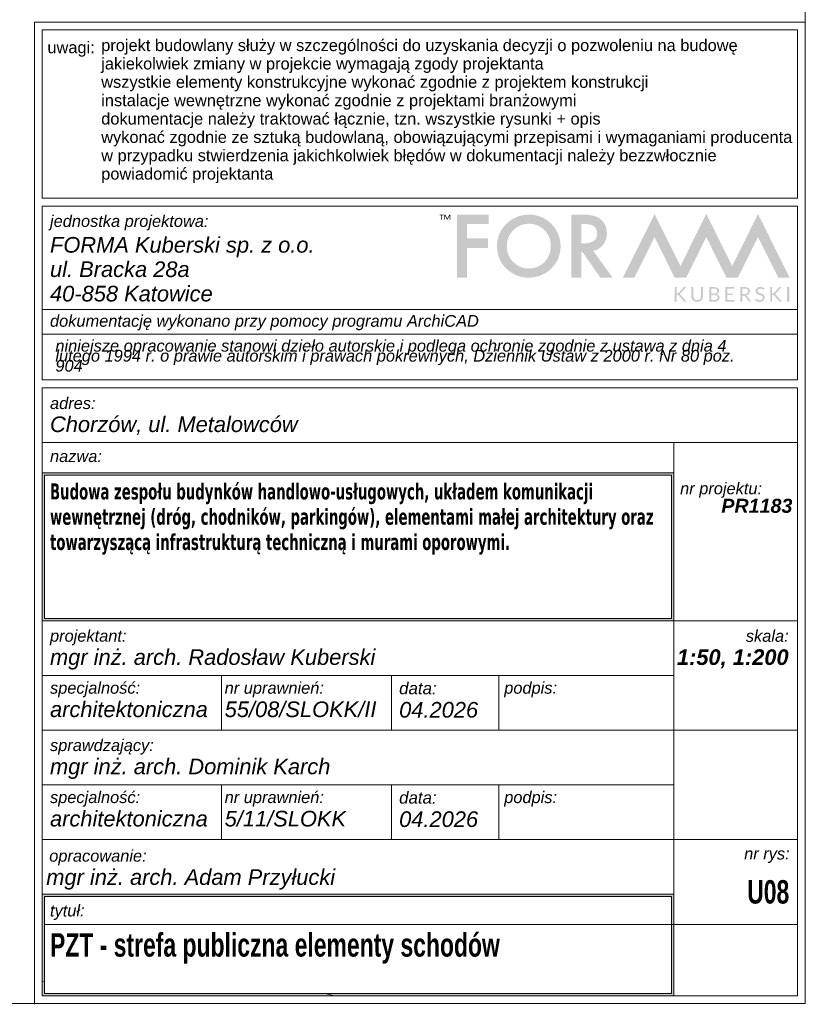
# Model space of a CAD drawing. Extents: x 260 to 4140, y 64 to 2915.
# Tile 7 of 10: x 3135 to 4140, y 64 to 1325. Entities that reach past the tile are written whole.
import ezdxf

# ---------------------------------------------------------------- set-up
doc = ezdxf.new("R2010")
doc.units = 0
doc.header["$MEASUREMENT"] = 0
doc.styles.add('STYL_AUTOMATYCZNY_1', font='arial.ttf')
doc.styles.add('STYL_AUTOMATYCZNY_2', font='arial.ttf')
doc.styles.add('STYL_AUTOMATYCZNY_4', font='arial.ttf', dxfattribs={"width": 0.7})
doc.styles.add('STYL_AUTOMATYCZNY_5', font='tahoma.ttf', dxfattribs={"width": 0.7})

# ---------------------------------------------------------------- blocks, each defined once
blk = doc.blocks.new('*X2')
at = {"color": 8, "linetype": 'Continuous', "lineweight": 13, "ltscale": 0.1}
for p, q in [((3163.9, 93), (3166.9, 93.8)), ((3166.9, 93.8), (3163.9, 93)), ((3526.2, 77.9), (3537.4, 74.9)), ((3526.2, 77.9), (3537.4, 74.9))]:
    blk.add_line(p, q, dxfattribs=at)
blk = doc.blocks.new('Wypełnienie_1', base_point=(0, 0))
at = {"linetype": 'Continuous', "lineweight": 13}
h = blk.add_hatch(color=8, dxfattribs=at)
h.paths.add_polyline_path([(3163.9, 204.9), (3163.9, 74.9), (3971.9, 74.9), (3971.9, 204.9)])
h.paths.add_polyline_path([(3166.9, 201.9), (3968.9, 201.9), (3968.9, 77.9), (3166.9, 77.9)], flags=0)
at = {"color": 8, "linetype": 'Continuous', "lineweight": 13, "ltscale": 0.1}
blk.add_blockref('*X2', (0, 0), dxfattribs=at)
blk = doc.blocks.new('Wypełnienie_2', base_point=(0, 0))
at = {"linetype": 'Continuous', "lineweight": 13}
h = blk.add_hatch(color=8, dxfattribs=at)
h.paths.add_polyline_path([(3163.9, 744.6), (3163.9, 554.9), (3971.9, 554.9), (3971.9, 744.6)])
h.paths.add_polyline_path([(3166.9, 741.6), (3968.9, 741.6), (3968.9, 557.9), (3166.9, 557.9)], flags=0)

msp = doc.modelspace()

# ---------------------------------------------------------------- hatches: boundary and pattern name
at = {"linetype": 'Continuous', "lineweight": 13, "ltscale": 0.1}
for points in [[(3672.5, 1074.2), (3674.5, 1074.2), (3674.5, 1068.5), (3675.4, 1068.5), (3675.4, 1074.2), (3677.4, 1074.2), (3677.4, 1075), (3672.5, 1075)], [(3684.7, 1075), (3682.1, 1069.9), (3679.5, 1075), (3678.5, 1075), (3678.4, 1075), (3678.4, 1068.5), (3679.3, 1068.5), (3679.3, 1073.4), (3681.8, 1068.5), (3682.4, 1068.5), (3684.9, 1073.4), (3684.9, 1068.5), (3685.8, 1068.5), (3685.8, 1075), (3685.7, 1075)], [(3694.3, 994.3), (3707.1, 994.3), (3707.1, 1032.3), (3734, 1032.3), (3734, 1044.5), (3707.1, 1044.5), (3707.1, 1062.9), (3734.9, 1062.9), (3734.9, 1075), (3694.3, 1075)], [(4105.4, 994.3), (4120, 994.3), (4079.5, 1075.7), (4046.5, 1009.2), (4013.4, 1075.7), (3980.3, 1009.2), (3947.2, 1075.7), (3906.7, 994.3), (3921.3, 994.3), (3947.2, 1046.3), (3972.9, 994.3), (3987.7, 994.3), (4013.4, 1046.3), (4039.1, 994.3), (4053.8, 994.3), (4079.5, 1046.3)], [(3980, 973, 0.101303), (3979.4, 973.3, 0.066881), (3979.9, 973.7, 0.0278), (3980.4, 974.2), (3987.6, 982.3), (3985.4, 982.3, 0.118054), (3984.7, 982.1, 0.093914), (3984.1, 981.7), (3977.9, 974.6, -0.115366), (3977.3, 974.2, -0.100772), (3976.5, 974), (3975.6, 974), (3975.6, 982.3), (3973, 982.3), (3973, 963.5), (3975.6, 963.5), (3975.6, 972.1), (3976.7, 972.1, -0.037332), (3977.3, 972, -0.076011), (3977.6, 971.9, -0.068662), (3977.9, 971.7, -0.026024), (3978.2, 971.5), (3984.7, 964, 0.010327), (3984.9, 963.8, 0.075113), (3985.1, 963.6, 0.060716), (3985.4, 963.5, 0.056452), (3985.8, 963.5), (3988, 963.5), (3980.6, 972.4, 0.039062)], [(4006.6, 970.9, -0.082384), (4006.2, 968.7, -0.103145), (4005.3, 967, -0.110054), (4003.7, 965.9, -0.102262), (4001.6, 965.5, -0.102407), (3999.5, 965.9, -0.1085), (3998, 967, -0.101976), (3997, 968.7, -0.081853), (3996.7, 970.9), (3996.7, 982.3), (3994.1, 982.3), (3994.1, 970.9, 0.089428), (3994.7, 967.8, 0.101913), (3996.1, 965.4, 0.10451), (3998.5, 963.8, 0.098661), (4001.6, 963.3, 0.098661), (4004.7, 963.8, 0.104812), (4007.1, 965.4, 0.100774), (4008.6, 967.8, 0.08906), (4009.1, 970.9), (4009.1, 982.3), (4006.6, 982.3)], [(4037.8, 963.5), (4049.4, 963.5), (4049.4, 965.6), (4040.3, 965.6), (4040.3, 972), (4047.6, 972), (4047.6, 974), (4040.3, 974), (4040.3, 980.2), (4049.4, 980.2), (4049.4, 982.3), (4037.8, 982.3)], [(4086.5, 972.5, 0.073727), (4085.1, 973.4, 0.022661), (4083.4, 974.1, 0.001624), (4081.8, 974.6, -0.050407), (4080.3, 975.3, -0.101834), (4079.3, 976.1, -0.162278), (4078.9, 977.4, -0.101437), (4079.1, 978.6, -0.111835), (4079.8, 979.5, -0.09946), (4080.9, 980.1, -0.084842), (4082.4, 980.4, -0.084164), (4083.9, 980.1, -0.049138), (4085, 979.7, -0.028511), (4085.8, 979.2, 0.060544), (4086.1, 979, 0.101364), (4086.3, 978.9, 0.157827), (4086.6, 979, 0.094065), (4086.9, 979.3), (4087.5, 980.5, 0.102182), (4085.2, 982, 0.091901), (4082.4, 982.5, 0.095508), (4079.9, 982.1, 0.099072), (4078.1, 980.9, 0.100643), (4076.9, 979.2, 0.098216), (4076.6, 977.3, 0.106855), (4076.9, 975.2, 0.103303), (4078, 973.8, 0.080186), (4079.4, 972.9, 0.026095), (4081, 972.3, 0.000684), (4082.3, 971.9, -0.000078), (4082.7, 971.7, -0.05641), (4084.1, 971.1, -0.106173), (4085.1, 970.2, -0.155185), (4085.5, 968.8, -0.099216), (4085.3, 967.4, -0.109038), (4084.5, 966.3, -0.101102), (4083.3, 965.6, -0.085027), (4081.7, 965.4, -0.09381), (4079.9, 965.7, -0.053931), (4078.6, 966.3, -0.02637), (4077.7, 967, 0.066002), (4077.4, 967.2, 0.109042), (4077.1, 967.3, 0.145236), (4076.7, 967.2, 0.093388), (4076.5, 966.9), (4075.7, 965.7, 0.099895), (4078.3, 963.9, 0.104143), (4081.6, 963.3, 0.093688), (4084.3, 963.7, 0.102478), (4086.3, 965, 0.105197), (4087.5, 966.9, 0.093172), (4087.9, 969.2, 0.112896), (4087.5, 971.2, 0.102355)], [(4102, 973, 0.09921), (4101.4, 973.3, 0.066881), (4101.9, 973.7, 0.0278), (4102.4, 974.2), (4109.6, 982.3), (4107.4, 982.3, 0.118053), (4106.8, 982.1, 0.094786), (4106.2, 981.7), (4099.9, 974.6, -0.114652), (4099.4, 974.2, -0.100772), (4098.6, 974), (4097.6, 974), (4097.6, 982.3), (4095.1, 982.3), (4095.1, 963.5), (4097.6, 963.5), (4097.6, 972.1), (4098.8, 972.1, -0.037332), (4099.3, 972, -0.076011), (4099.7, 971.9, -0.068662), (4100, 971.7, -0.028014), (4100.3, 971.5), (4106.7, 964, 0.010327), (4107, 963.8, 0.075113), (4107.2, 963.6, 0.059947), (4107.5, 963.5, 0.055724), (4107.9, 963.5), (4110.1, 963.5), (4102.6, 972.4, 0.03707)], [(4116.8, 963.5), (4119.4, 963.5), (4119.4, 982.3), (4116.8, 982.3)]]:
    msp.add_hatch(color=8, dxfattribs=at).paths.add_polyline_path(points)
h = msp.add_hatch(color=8, dxfattribs=at)
h.paths.add_polyline_path([(3748.7, 1050.2, 0.101189), (3745.7, 1035, 0.048549), (3746.5, 1026.1, 0.054522), (3749, 1018.1, 0.11056), (3758.9, 1004.7, 0.087247), (3771.7, 996.9, 0.092204), (3786, 994.3, 0.09624), (3801.7, 997.3, 0.097608), (3815, 1006, 0.10018), (3824, 1019, 0.100025), (3827, 1034.5, 0.099314), (3824, 1050, 0.098236), (3815.1, 1063.1, 0.097934), (3802, 1072, 0.099073), (3786.6, 1075, 0.097375), (3771, 1072, 0.09746), (3757.7, 1063.2, 0.098478)])
h.paths.add_polyline_path([(3760.3, 1023.3, -0.097227), (3758.2, 1034.8, -0.198912), (3766.4, 1055, -0.200494), (3786.4, 1063.3, -0.20202), (3806.4, 1055, -0.100382), (3812.5, 1045.8, -0.095057), (3814.5, 1034.6, -0.196581), (3806.3, 1014.2, -0.199682), (3786.1, 1006, -0.099264), (3775.7, 1008, -0.093215), (3766.7, 1014.1, -0.104964)], flags=0)
h = msp.add_hatch(color=8, dxfattribs=at)
h.paths.add_polyline_path([(3840.7, 1075), (3840.7, 994.3), (3853.5, 994.3), (3853.5, 1027), (3855.1, 1027), (3877.8, 994.5), (3877.9, 994.3), (3893.7, 994.3), (3868.8, 1028.5, 0.167582), (3881.3, 1036.3, 0.087872), (3885, 1043.1, 0.080664), (3886.2, 1051.2, 0.104867), (3884.3, 1061.1, 0.11202), (3878.3, 1068.9, 0.063058), (3874.2, 1071.6, 0.048634), (3869, 1073.5, 0.036432), (3862.6, 1074.6, 0.027487), (3855.2, 1075)])
h.paths.add_polyline_path([(3857, 1038.3), (3853.5, 1038.3), (3853.5, 1062.9), (3857.4, 1062.9, -0.058921), (3864.6, 1062.1, -0.09908), (3869.7, 1059.9, -0.130025), (3872.7, 1056.2, -0.106185), (3873.7, 1051, -0.102519), (3872.7, 1045.4, -0.12895), (3869.6, 1041.4, -0.101538), (3864.3, 1039.1, -0.061179)], flags=0)
h = msp.add_hatch(color=8, dxfattribs=at)
h.paths.add_polyline_path([(4017.1, 982.3), (4017.1, 963.5), (4023.8, 963.5, 0.076324), (4026.6, 963.9, 0.098494), (4028.7, 965, 0.113318), (4029.9, 966.7, 0.105985), (4030.4, 968.8, 0.195804), (4029.3, 971.7, 0.087933), (4028, 972.6, 0.062584), (4026.2, 973.1, 0.070957), (4027.8, 973.9, 0.080044), (4028.9, 974.8, 0.087571), (4029.5, 976, 0.081156), (4029.8, 977.4, 0.100333), (4029.4, 979.4, 0.128299), (4028.2, 981, 0.099424), (4026.1, 981.9, 0.065877), (4023.1, 982.3)])
h.paths.add_polyline_path([(4023.8, 965.5), (4019.7, 965.5), (4019.7, 972), (4023.7, 972, -0.066519), (4025.6, 971.8, -0.106047), (4026.9, 971.2, -0.224918), (4027.9, 968.9, -0.089729), (4027.6, 967.5, -0.117356), (4026.9, 966.4, -0.105036), (4025.6, 965.7, -0.078365)], flags=0)
h.paths.add_polyline_path([(4019.7, 980.3), (4023.1, 980.3, -0.061255), (4025, 980.1, -0.103729), (4026.2, 979.5, -0.131108), (4027, 978.5, -0.097461), (4027.2, 977.1, -0.099436), (4027, 975.8, -0.125005), (4026.2, 974.7, -0.099059), (4024.9, 974.1, -0.073467), (4023, 973.9), (4019.7, 973.9)], flags=0)
h = msp.add_hatch(color=8, dxfattribs=at)
h.paths.add_polyline_path([(4057, 982.3), (4057, 963.5), (4059.5, 963.5), (4059.5, 971.3), (4061.4, 971.3, -0.043282), (4061.9, 971.3, -0.077896), (4062.2, 971.2, -0.11954), (4062.7, 970.7), (4067.6, 964, 0.261928), (4068.6, 963.5), (4070.8, 963.5), (4065.4, 970.9, 0.108571), (4064.5, 971.7, 0.072255), (4066.5, 972.5, 0.085745), (4067.9, 973.7, 0.091875), (4068.8, 975.2, 0.087414), (4069.2, 977.1, 0.100395), (4068.7, 979.2, 0.1244), (4067.5, 980.9, 0.102483), (4065.4, 981.9, 0.06791), (4062.3, 982.3)])
h.paths.add_polyline_path([(4059.5, 980.3), (4062.3, 980.3, -0.063388), (4064.2, 980.1, -0.101064), (4065.6, 979.4, -0.232745), (4066.7, 976.9, -0.100843), (4066.4, 975.4, -0.11569), (4065.5, 974.2, -0.10152), (4064.1, 973.4, -0.076882), (4062.2, 973.2), (4059.5, 973.2)], flags=0)

# ---------------------------------------------------------------- linework, layer by layer
at = {"color": 7, "linetype": 'Continuous', "lineweight": 13, "ltscale": 0.1}
for p, q in [((4140, 64.9), (4140, 2914.9)), ((3153.9, 1321.5), (3153.9, 64.1)), ((4140, 1321.5), (3153.9, 1321.5)), ((3163.9, 1096), (3163.9, 1311.5)), ((4130, 1311.5), (3163.9, 1311.5)), ((4130, 1311.5), (4130, 1096)), ((4140, 64.9), (4140, 1321.5)), ((4130, 1096), (3163.9, 1096)), ((4130, 1085.7), (3163.9, 1085.7)), ((3163.9, 1085.7), (3163.9, 863.5)), ((4130, 1085.7), (4130, 863.5)), ((4130, 953.5), (3163.9, 953.5)), ((4130, 953.5), (3163.9, 953.5)), ((4130, 921.8), (3163.9, 921.8)), ((3969, 921.8), (3163.9, 921.8)), ((4130, 863.5), (3163.9, 863.5)), ((3163.9, 853.2), (3163.9, 204.9)), ((4130, 853.2), (3163.9, 853.2)), ((4130, 853.2), (4130, 204.9)), ((4130, 783.2), (3163.9, 783.2)), ((4130, 783.2), (3163.9, 783.2)), ((3971.9, 783.2), (3971.9, 204.9)), ((3971.9, 744.6), (3163.9, 744.6)), ((3166.9, 741.6), (3166.9, 557.9)), ((3968.9, 741.6), (3166.9, 741.6)), ((3968.9, 557.9), (3968.9, 741.6)), ((3971.9, 554.9), (3163.9, 554.9)), ((3166.9, 557.9), (3968.9, 557.9)), ((3971.9, 554.9), (4130, 554.9)), ((3971.9, 484.9), (3163.9, 484.9)), ((3393.1, 484.9), (3393.1, 414.9)), ((3610.8, 484.9), (3610.8, 414.9)), ((3748, 484.9), (3748, 414.9)), ((3971.9, 414.9), (3163.9, 414.9)), ((3971.9, 414.9), (3163.9, 414.9)), ((3163.9, 414.9), (3163.9, 204.9)), ((4130, 414.9), (3971.9, 414.9)), ((3971.9, 414.9), (3971.9, 204.9)), ((3971.9, 344.9), (3163.9, 344.9)), ((3393.1, 344.9), (3393.1, 274.9)), ((3610.8, 344.9), (3610.8, 274.9)), ((3748, 344.9), (3748, 274.9)), ((3971.9, 274.9), (3163.9, 274.9)), ((4130, 274.9), (3971.9, 274.9)), ((3163.9, 204.9), (3163.9, 74.9)), ((3971.9, 204.9), (3163.9, 204.9)), ((3971.9, 204.9), (3163.9, 204.9)), ((3971.9, 204.9), (3163.9, 204.9)), ((3166.9, 201.9), (3166.9, 77.9)), ((3968.9, 201.9), (3166.9, 201.9)), ((3968.9, 77.9), (3968.9, 201.9)), ((3971.9, 204.9), (3971.9, 74.9)), ((4130, 204.9), (4130, 74.9)), ((4130, 166.3), (3166.9, 166.3)), ((3166.9, 77.9), (3968.9, 77.9)), ((260, 64.9), (4140, 64.9)), ((3153.9, 64.9), (4140, 64.9)), ((4140, 64.9), (3153.9, 64.9)), ((4130, 74.9), (3163.9, 74.9))]:
    msp.add_line(p, q, dxfattribs=at)

# ---------------------------------------------------------------- block references
at = {"color": 8, "linetype": 'Continuous', "lineweight": 13, "ltscale": 0.1}
for name in ['Wypełnienie_2', 'Wypełnienie_1']:
    msp.add_blockref(name, (0, 0), dxfattribs=at)

# ---------------------------------------------------------------- texts
at = {"color": 7, "linetype": 'Continuous', "lineweight": 13}
for s, insert, char_height, width, attachment_point, line_spacing_factor, style in [('\\A1;{\\pql;\\fArial|b0|i0|c238|p0;\\W1.000000;projekt budowlany służy w szczególności do uzyskania decyzji o pozwoleniu na budowę\\P\\pql;\\fArial|b0|i0|c238|p0;\\W1.000000;jakiekolwiek zmiany w projekcie wymagają zgody projektanta\\P\\pql;\\fArial|b0|i0|c238|p0;\\W1.000000;wszystkie elementy konstrukcyjne wykonać zgodnie z projektem konstrukcji\\P\\pql;\\fArial|b0|i0|c238|p0;\\W1.000000;instalacje wewnętrzne wykonać zgodnie z projektami branżowymi\\P\\pql;\\fArial|b0|i0|c238|p0;\\W1.000000;dokumentacje należy traktować łącznie, tzn. wszystkie rysunki + opis\\P\\pql;\\fArial|b0|i0|c238|p0;\\W1.000000;wykonać zgodnie ze sztuką budowlaną, obowiązującymi przepisami i wymaganiami producenta\\P\\pql;\\fArial|b0|i0|c238|p0;\\W1.000000;w przypadku stwierdzenia jakichkolwiek błędów w dokumentacji należy bezzwłocznie powiadomić projektanta}', (3239.4, 1115.3), 15, 890.597, 7, 0.939685, 'STYL_AUTOMATYCZNY_2'), ('\\A1;{\\pql;\\fArial|b0|i1|c238|p0;\\W1.000000;niniejsze opracowanie stanowi dzieło autorskie i podlega ochronie zgodnie z ustawą z dnia 4 lutego 1994 r.\\fArial|b0|i1|c238|p0;\\W1.000000; \\fArial|b0|i1|c238|p0;\\W1.000000;o prawie autorskim i prawach pokrewnych, Dziennik Ustaw z 2000 r. Nr 80 poz. 904}', (3180.8, 873.8), 15, 905.29, 7, 0.512247, 'STYL_AUTOMATYCZNY_1'), ('\\A1;{\\pql;\\fTahoma|b1|i0|c238|p0;\\W0.700000;Budowa zespołu budynków handlowo-usługowych, układem komunikacji wewnętrznej (dróg, chodników, parkingów), elementami małej architektury oraz towarzyszącą infrastrukturą techniczną i murami oporowymi.}', (3173.9, 730.9), 20.5652, 782.385, 1, 0.943314, 'STYL_AUTOMATYCZNY_5'), ('\\A1;{\\pqr;\\fArial|b0|i1|c238|p0;\\W1.000000;nr projektu:\\fArial|b1|i1|c238|p0;\\H1.333333x;\\W1.000000;        \\fArial|b1|i1|c238|p0;\\H0.900000x;\\W1.000000;PR1183}', (4123.5, 732), 15, 151.43, 3, 0.830292, 'STYL_AUTOMATYCZNY_1')]:
    msp.add_mtext(s, dxfattribs=dict(at, insert=insert, char_height=char_height, width=width, attachment_point=attachment_point, line_spacing_factor=line_spacing_factor, style=style))
for s, insert, char_height, attachment_point, style in [('\\A1;{\\pql;\\fArial|b0|i0|c238|p0;\\W1.000000;uwagi:}', (3170.6, 1277.1), 15, 7, 'STYL_AUTOMATYCZNY_2'), ('\\A1;{\\pql;\\fArial|b0|i1|c238|p0;\\W1.000000;jednostka projektowa:}', (3173.9, 1064.5), 15, 4, 'STYL_AUTOMATYCZNY_1'), ('\\A1;{\\pql;\\fArial|b0|i1|c238|p0;\\W1.000000;dokumentację wykonano przy pomocy programu ArchiCAD}', (3173.9, 926.9), 15, 7, 'STYL_AUTOMATYCZNY_1'), ('\\A1;{\\pql;\\fArial|b0|i1|c238|p0;\\W1.000000;nazwa: }', (3173.9, 765.6), 15, 4, 'STYL_AUTOMATYCZNY_1'), ('\\A1;{\\pql;\\fArial|b0|i1|c238|p0;\\W1.000000;specjalność:}', (3173.9, 466.9), 15, 4, 'STYL_AUTOMATYCZNY_1'), ('\\A1;{\\pql;\\fArial|b0|i1|c238|p0;\\W1.000000;nr uprawnień:}', (3397.3, 466.9), 15, 4, 'STYL_AUTOMATYCZNY_1'), ('\\A1;{\\pql;\\fArial|b0|i1|c238|p0;\\W1.000000;podpis:}', (3754.9, 466.9), 15, 4, 'STYL_AUTOMATYCZNY_1'), ('\\A1;{\\pql;\\fArial|b0|i1|c238|p0;\\W1.000000;architektoniczna}', (3173.9, 441.6), 20, 4, 'STYL_AUTOMATYCZNY_1'), ('\\A1;{\\pql;\\fArial|b0|i1|c238|p0;\\W1.000000;55/08/SLOKK/II}', (3397.3, 441.6), 20, 4, 'STYL_AUTOMATYCZNY_1'), ('\\A1;{\\pql;\\fArial|b0|i1|c238|p0;\\W1.000000;specjalność:}', (3173.9, 326.9), 15, 4, 'STYL_AUTOMATYCZNY_1'), ('\\A1;{\\pql;\\fArial|b0|i1|c238|p0;\\W1.000000;nr uprawnień:}', (3397.3, 326.9), 15, 4, 'STYL_AUTOMATYCZNY_1'), ('\\A1;{\\pql;\\fArial|b0|i1|c238|p0;\\W1.000000;podpis:}', (3754.9, 326.9), 15, 4, 'STYL_AUTOMATYCZNY_1'), ('\\A1;{\\pql;\\fArial|b0|i1|c238|p0;\\W1.000000;architektoniczna}', (3173.9, 301.6), 20, 4, 'STYL_AUTOMATYCZNY_1'), ('\\A1;{\\pql;\\fArial|b0|i1|c238|p0;\\W1.000000;5/11/SLOKK}', (3397.3, 301.6), 20, 4, 'STYL_AUTOMATYCZNY_1'), ('\\A1;{\\pql;\\fArial|b0|i1|c238|p0;\\W1.000000;opracowanie:}', (3172.9, 251.9), 15, 4, 'STYL_AUTOMATYCZNY_1'), ('\\A1;{\\pqr;\\fArial|b0|i1|c238|p0;\\W1.000000;nr rys:}', (4120, 254.7), 15, 6, 'STYL_AUTOMATYCZNY_1'), ('\\A1;{\\pql;\\fArial|b0|i1|c238|p0;\\W1.000000;mgr inż. arch. Adam Przyłucki}', (3169.1, 223.9), 20, 4, 'STYL_AUTOMATYCZNY_1'), ('\\A1;{\\pqr;\\fArial|b1|i0|c238|p0;\\W0.700000;U08}', (4119.5, 192.6), 30, 9, 'STYL_AUTOMATYCZNY_4'), ('\\A1;{\\pql;\\fArial|b0|i1|c238|p0;\\W1.000000;tytuł:}', (3173.9, 181.8), 15, 4, 'STYL_AUTOMATYCZNY_1'), ('\\A1;{\\pql;\\fArial|b1|i0|c238|p0;\\W0.700000;PZT - strefa publiczna elementy schodów}', (3173.9, 155.1), 30, 1, 'STYL_AUTOMATYCZNY_4')]:
    msp.add_mtext(s, dxfattribs=dict(at, insert=insert, char_height=char_height, attachment_point=attachment_point, style=style))
at = {"color": 7, "linetype": 'Continuous', "lineweight": 13, "style": 'STYL_AUTOMATYCZNY_1'}
for s, insert, char_height, attachment_point, line_spacing_factor in [('\\A1;{\\pql;\\fArial|b0|i1|c238|p0;\\W1.000000;FORMA Kuberski sp. z o.o.\\P\\pql;\\fArial|b0|i1|c238|p0;\\W1.000000;ul. Bracka 28a\\P\\pql;\\fArial|b0|i1|c238|p0;\\W1.000000;40-858 Katowice}', (3173.9, 1046.3), 20, 1, 0.936511), ('\\A1;{\\pql;\\fArial|b0|i1|c238|p0;\\W1.000000;adres:\\P\\pql;\\fArial|b0|i1|c238|p0;\\H1.333333x;\\W1.000000;Chorzów, ul. Metalowców}', (3173.9, 817), 15, 4, 0.977582), ('\\A1;{\\pql;\\fArial|b0|i1|c238|p0;\\W1.000000;projektant:\\P\\pql;\\fArial|b0|i1|c238|p0;\\H1.333333x;\\W1.000000;mgr inż. arch.\\fArial|b0|i1|c238|p0;\\W1.000000; \\fArial|b0|i1|c238|p0;\\W1.000000;Radosław\\fArial|b0|i1|c238|p0;\\W1.000000; \\fArial|b0|i1|c238|p0;\\W1.000000;Kuberski}', (3173.9, 517.9), 15, 4, 0.987578), ('\\A1;{\\pqr;\\fArial|b0|i1|c238|p0;\\W1.000000;skala:\\P\\pqr;\\fArial|b1|i1|c238|p0;\\H1.333333x;\\W1.000000;1:50, 1:200}', (4118.7, 543.1), 15, 3, 0.984534), ('\\A1;{\\pql;\\fArial|b0|i1|c238|p0;\\W1.000000;data:\\P\\pql;\\fArial|b0|i1|c238|p0;\\H1.295714x;\\W1.000000;04.2026}', (3620.5, 476.4), 15.436, 1, 0.983795), ('\\A1;{\\pql;\\fArial|b0|i1|c238|p0;\\W1.000000;sprawdzający\\fArial|b0|i1|c238|p0;\\W1.000000;:\\P\\pql;\\fArial|b0|i1|c238|p0;\\H1.333333x;\\W1.000000;mgr inż. arch.\\fArial|b0|i1|c238|p0;\\W1.000000; \\fArial|b0|i1|c238|p0;\\W1.000000;Dominik\\fArial|b0|i1|c238|p0;\\W1.000000; \\fArial|b0|i1|c238|p0;\\W1.000000;Karch}', (3173.9, 377.9), 15, 4, 0.987578), ('\\A1;{\\pql;\\fArial|b0|i1|c238|p0;\\W1.000000;data:\\P\\pql;\\fArial|b0|i1|c238|p0;\\H1.295714x;\\W1.000000;04.2026}', (3620.5, 336.4), 15.436, 1, 0.983795)]:
    msp.add_mtext(s, dxfattribs=dict(at, insert=insert, char_height=char_height, attachment_point=attachment_point, line_spacing_factor=line_spacing_factor))

doc.saveas('drawing.dxf')
